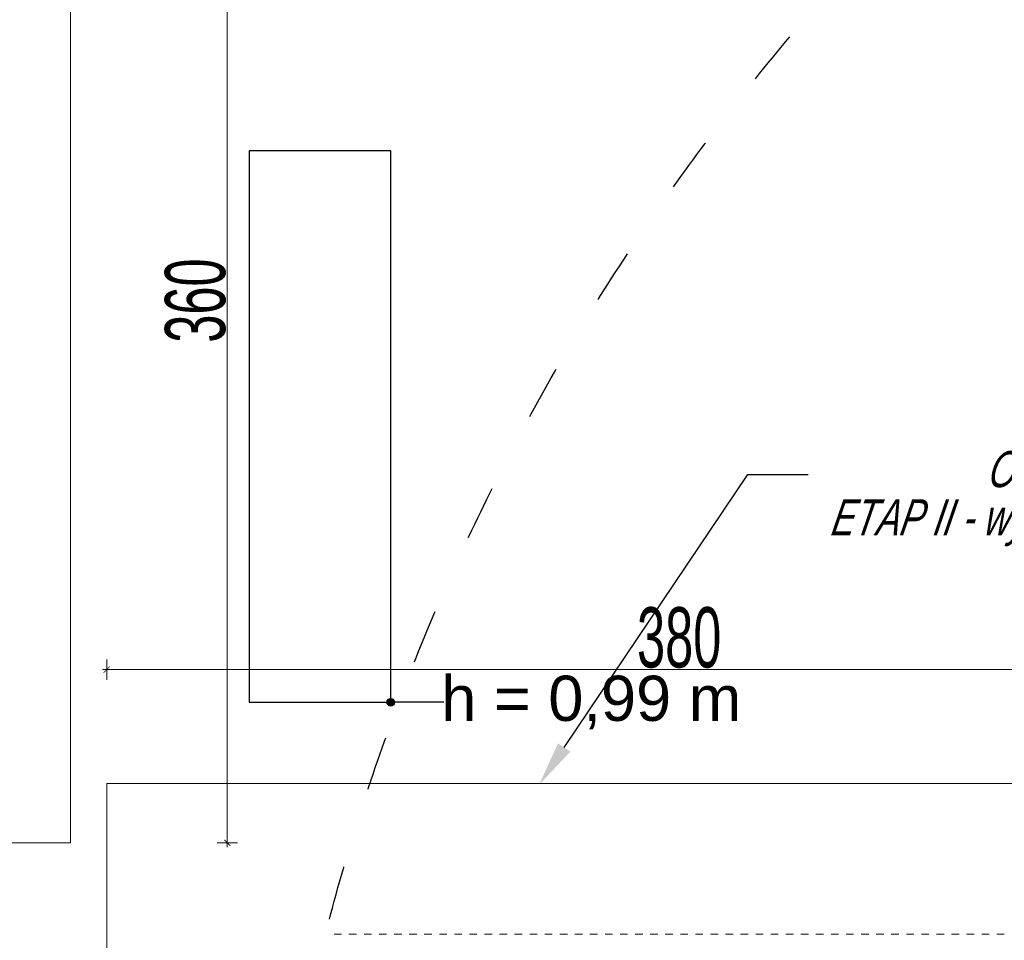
# Model space of a CAD drawing. Header units: millimetres. Extents: x -3034 to 546681, y -100001 to 133386.
# Tile 38 of 173: x 66605 to 69872, y -4914 to -1859. Entities that reach past the tile are written whole.
import ezdxf
from ezdxf import colors
from ezdxf.entities.mleader import LeaderData, LeaderLine
from ezdxf.lldxf.tags import DXFTag
from ezdxf.math import Vec2, Vec3

# ---------------------------------------------------------------- set-up
doc = ezdxf.new("R2010")
doc.units = ezdxf.units.MM
doc.set_wipeout_variables(frame=1)
for name, pattern in [('ACAD_ISO03W100', [150, 60, -90]), ('Dashed2cust', [50, 25, -25]), ('Wipeout_Contour', [1000, 0, -1000])]:
    doc.linetypes.add(name, pattern=pattern)
doc.layers.get('Defpoints').update_dxf_attribs({"color": 252})
for name, color, linetype in [('___INST__AR_podstawy', 3, 'Continuous'), ('ELEK CIENKIE', 80, 'Continuous'), ('ELEK ODGROMÓWKA', 214, 'Continuous'), ('Linia', 252, 'Continuous'), ('Słup', 252, 'Continuous'), ('Tekst', 252, 'Continuous')]:
    doc.layers.add(name, color=color, linetype=linetype)
doc.layers.add('A-widok', color=7, linetype='Continuous', lineweight=15)
doc.layers.add('I_WYMIARY', color=6, linetype='Continuous', lineweight=18)
doc.styles.add('DETALE1_100', font='arial.ttf', dxfattribs={"width": 0.6, "height": 200})
doc.styles.add('ROMANS-ITALIC', font='ariali.ttf', dxfattribs={"width": 0.7, "oblique": 12})
doc.styles.add('Times new roman', font='arial.ttf')
tags = doc.linetypes.add('DASH', pattern=[15, 10, -5]).pattern_tags.tags
tags[6:7] = [DXFTag(74, 4), DXFTag(75, 0), DXFTag(340, '0'), DXFTag(46, 0.0), DXFTag(50, 0.0), DXFTag(44, 0.0), DXFTag(45, 0.0)]
tags[4:5] = [DXFTag(74, 4), DXFTag(75, 0), DXFTag(340, '0'), DXFTag(46, 0.0), DXFTag(50, 0.0), DXFTag(44, 0.0), DXFTag(45, 0.0)]
doc.dimstyles.new('Detale 1_100', dxfattribs={"dimscale": 0.12, "dimtxt": 250, "dimasz": 20, "dimexe": 50, "dimexo": 0, "dimgap": 30, "dimtad": 1, "dimdec": 1, "dimlfac": 0.1, "dimzin": 9, "dimdsep": 46, "dimtxsty": 'DETALE1_100', "dimblk1": 'DIM_KRESKA_', "dimblk2": 'DIM_KRESKA_', "dimsah": 1, "dimcen": 0, "dimse1": 1, "dimse2": 1, "dimclrd": 256, "dimclre": 256, "dimclrt": 256, "dimadec": 0, "dimazin": 0, "dimtfac": 0.01, "dimtdec": 1, "dimtix": 1, "dimtofl": 0, "dimtmove": 0, "dimatfit": 3, "dimfxl": 1, "dimtolj": 1, "dimtzin": 12, "dimlwd": -1, "dimarcsym": 0})

# ---------------------------------------------------------------- blocks, each defined once
blk = doc.blocks.new('A$C67C5DD4D')
at = {"layer": 'Tekst', "insert": (36874.2, 21617.8), "char_height": 150, "attachment_point": 2, "style": 'Times new roman'}
blk.add_mtext('\\A1;{\\fArial|b0|i0|c0|p38;h = 0,99 m}', dxfattribs=at)
at = {"color": 254, "linetype": 'Wipeout_Contour', "lineweight": 0, "ltscale": 496730.400321}
blk.add_wipeout([(35738.5, 21529.5), (36208.5, 21529.5), (36208.5, 23359.5), (35738.5, 23359.5)], dxfattribs=at).dxf.layer = 'Słup'
at = {"layer": 'Linia', "linetype": 'Continuous'}
blk.add_hatch(color=256, dxfattribs=at).paths.add_polyline_path([(36221, 21529.5), (36220.1, 21534.3), (36217.4, 21538.3), (36213.3, 21541.1), (36208.5, 21542), (36203.7, 21541.1), (36199.7, 21538.3), (36197, 21534.3), (36196, 21529.5), (36197, 21524.7), (36199.7, 21520.7), (36203.7, 21518), (36208.5, 21517), (36213.3, 21518), (36217.4, 21520.7), (36220.1, 21524.7)])
at = {"layer": 'Linia'}
blk.add_line((36385.3, 21529.5), (36221, 21529.5), dxfattribs=at)
blk.add_circle((36208.5, 21529.5), 12.5, dxfattribs=at)
at = {"layer": 'Słup'}
for p, q in [((36208.5, 23359.5), (35738.5, 23359.5)), ((35738.5, 23359.5), (35738.5, 21529.5)), ((36208.5, 21529.5), (36208.5, 23359.5)), ((35738.5, 21529.5), (36208.5, 21529.5))]:
    blk.add_line(p, q, dxfattribs=at)
blk = doc.blocks.new('iglice')
at = {"layer": 'ELEK CIENKIE', "color": 232, "linetype": 'ACAD_ISO03W100', "ltscale": 3}
blk.add_circle((-36414.8, 17462.6), 7540, dxfattribs=at)
blk = doc.blocks.new('wentDACH')
at = {"color": 8, "linetype": 'Dashed2cust', "lineweight": 9}
blk.add_line((-116162.2, 38506.6), (-118386.2, 38506.6), dxfattribs=at)
blk = doc.blocks.new('DIM_KRESKA_')
for p, q in [((0, 14), (0, -14)), ((-6, 0), (6, 0))]:
    blk.add_line(p, q)
at = {"const_width": 1.2}
blk.add_lwpolyline([(-4.2, -4.2), (4.2, 4.2)], dxfattribs=at)
blk = doc.blocks.new('*D513')
at = {"layer": 'Defpoints', "color": 0}
for p in [(66772.9, -991.1), (66772.9, -4591.1), (67293.8, -4591.1)]:
    blk.add_point(p, dxfattribs=at)
at = {"layer": 'I_WYMIARY'}
blk.add_line((67293.8, -993.5), (67293.8, -4588.7), dxfattribs=at)
at = {"layer": 'I_WYMIARY', "xscale": 2.4, "yscale": 2.4, "zscale": 2.4}
for p, rotation in [((67293.8, -991.1), 90), ((67293.8, -4591.1), 270)]:
    blk.add_blockref('DIM_KRESKA_', p, dxfattribs=dict(at, rotation=rotation))
at = {"layer": 'I_WYMIARY', "insert": (67188.1, -2791.1), "char_height": 200, "attachment_point": 5, "rotation": 90, "style": 'DETALE1_100'}
blk.add_mtext('\\A1;360', dxfattribs=at)
blk = doc.blocks.new('*D514')
at = {"layer": 'Defpoints', "color": 0}
for p in [(70693.4, -4016), (66893.4, -4394.3), (70693.4, -4394.3)]:
    blk.add_point(p, dxfattribs=at)
at = {"layer": 'I_WYMIARY'}
blk.add_line((66895.8, -4016), (70691, -4016), dxfattribs=at)
at = {"layer": 'I_WYMIARY', "xscale": 2.4, "yscale": 2.4, "zscale": 2.4, "rotation": 180}
blk.add_blockref('DIM_KRESKA_', (66893.4, -4016), dxfattribs=at)
at = {"layer": 'I_WYMIARY', "xscale": 2.4, "yscale": 2.4, "zscale": 2.4}
blk.add_blockref('DIM_KRESKA_', (70693.4, -4016), dxfattribs=at)
at = {"layer": 'I_WYMIARY', "insert": (68793.4, -3910.3), "char_height": 200, "attachment_point": 5, "style": 'DETALE1_100'}
blk.add_mtext('\\A1;380', dxfattribs=at)
blk = doc.blocks.new('*D515')
at = {"layer": 'Defpoints', "color": 0}
for p in [(66893.4, -4394.3), (66378.1, -7394.3), (66893.4, -7394.3)]:
    blk.add_point(p, dxfattribs=at)
at = {"layer": 'I_WYMIARY'}
blk.add_line((66378.1, -4396.7), (66378.1, -7391.9), dxfattribs=at)
at = {"layer": 'I_WYMIARY', "xscale": 2.4, "yscale": 2.4, "zscale": 2.4}
for p, rotation in [((66378.1, -4394.3), 90), ((66378.1, -7394.3), 270)]:
    blk.add_blockref('DIM_KRESKA_', p, dxfattribs=dict(at, rotation=rotation))
at = {"layer": 'I_WYMIARY', "insert": (66272.4, -5894.3), "char_height": 200, "attachment_point": 5, "rotation": 90, "style": 'DETALE1_100'}
blk.add_mtext('\\A1;300', dxfattribs=at)

msp = doc.modelspace()

# ---------------------------------------------------------------- block references
msp.add_blockref('A$C67C5DD4D', (31627.445, -25653.943))

# ---------------------------------------------------------------- next in the draw order: linework, layer by layer
at = {"layer": 'A-widok', "color": 252, "linetype": 'DASH', "ltscale": 15, "true_color": 0x939393}
for points in [[(63872.944, -4591.081), (66772.944, -4591.081), (66772.944, -991.081), (63872.944, -991.081)], [(66893.434, -7394.346), (70693.434, -7394.346), (70693.434, -4394.346), (66893.434, -4394.346)]]:
    msp.add_lwpolyline(points, close=True, dxfattribs=at)

# ---------------------------------------------------------------- next in the draw order: block references
at = {"layer": '___INST__AR_podstawy', "color": 210, "lineweight": 40}
msp.add_blockref('wentDACH', (186034.592, -43400.942), dxfattribs=at)
at = {"layer": 'ELEK ODGROMÓWKA'}
msp.add_blockref('iglice', (111335.99, -24243.943), dxfattribs=at)

# ---------------------------------------------------------------- next in the draw order: dimensions: what is measured, and where the dimension line sits
at = {"layer": 'I_WYMIARY'}
for base, p1, p2, picture, middle in [((67293.799, -4591.081), (66772.944, -991.081), (66772.944, -4591.081), '*D513', (67188.084, -2791.081)), ((66378.142, -7394.346), (66893.434, -4394.346), (66893.434, -7394.346), '*D515', (66272.427, -5894.346))]:
    dim = msp.add_linear_dim(base=base, p1=p1, p2=p2, angle=90, dimstyle='Detale 1_100', dxfattribs=at)
    dim.commit()
    dim.dimension.update_dxf_attribs({"geometry": picture, "text_midpoint": middle})
dim = msp.add_linear_dim(base=(70693.434, -4016.048), p1=(66893.434, -4394.346), p2=(70693.434, -4394.346), dimstyle='Detale 1_100', dxfattribs=at)
dim.commit()
dim.dimension.update_dxf_attribs({"geometry": '*D514', "text_midpoint": (68793.434, -3910.265)})

# ---------------------------------------------------------------- next in the draw order: leaders
at = {"layer": 'A-widok', "color": 252, "ltscale": 15, "true_color": 0x939393}
ml = msp.add_multileader_mtext('Standard', dxfattribs=at)
ml.set_content('{\\Q12;Ogrodzenie osłonowe centrali\\PETAP II - wykonanie na koszt inwestora}', color=(147, 147, 147), style='ROMANS-ITALIC')
ml.set_leader_properties()
ml.build(insert=Vec2(0, 0))
ml.multileader.update_dxf_attribs({"has_text_frame": 1, "text_right_attachment_type": 5, "dogleg_length": 20, "arrow_head_size": 150})
ctx = ml.context
ctx.base_point, ctx.char_height, ctx.arrow_head_size, ctx.landing_gap_size, ctx.plane_origin = Vec3(69221.621, -3368.13), 120, 150, 50, Vec3(67737.707, -4977.585)
ctx.right_attachment, ctx.text_align_type = 5, 2
notes = []
notes.append((ctx, [(0, (1, 1, 0), (69021.621, -3368.13), (1, 0), 200, [(0, [(68327.898, -4399.094)], 256, [])])]))
ctx.mtext.insert, ctx.mtext.alignment, ctx.mtext.line_spacing_factor, ctx.mtext.flow_direction = Vec3(71361.145, -3290.491), 3, 0.8, 5
for ctx, leaders in notes:
    for number, flags, end, landing, length, lines in leaders:
        leader = LeaderData()
        leader.index, (leader.has_last_leader_line, leader.has_dogleg_vector, leader.attachment_direction) = number, flags
        leader.last_leader_point, leader.dogleg_vector, leader.dogleg_length = Vec3(end), Vec3(landing), length
        for number, points, colour, breaks in lines:
            line = LeaderLine()
            line.index, line.vertices, line.color, line.breaks = number, Vec3.list(points), colors.encode_raw_color(colour), breaks
            leader.lines.append(line)
        ctx.leaders.append(leader)

doc.saveas('drawing.dxf')
